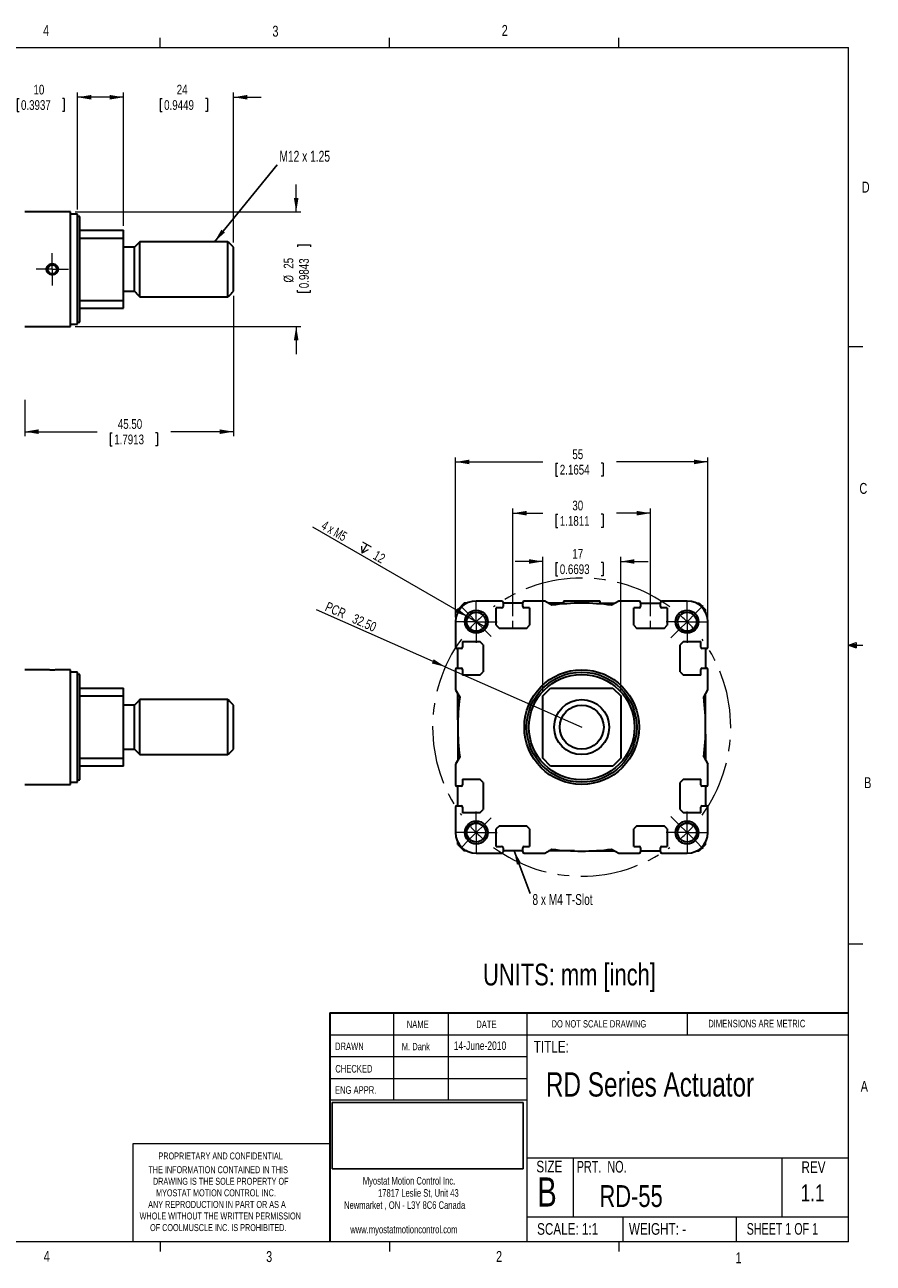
# Model space of a CAD drawing. Header units: millimetres. Extents: x 11 to 421, y 5 to 275.
# Tile 2 of 2: x 236 to 421, y 5 to 275. Entities that reach past the tile are written whole.
import ezdxf

# ---------------------------------------------------------------- set-up
doc = ezdxf.new("R2010")
doc.units = ezdxf.units.MM
doc.linetypes.add('CENTERX2', pattern=[20.32, 12.7, -2.54, 2.54, -2.54])
doc.styles.add('SLDTEXTSTYLE0', font='TXT', dxfattribs={"width": 0.75})
doc.styles.add('SLDTEXTSTYLE1', font='TXT', dxfattribs={"width": 0.694444})
doc.styles.add('SLDTEXTSTYLE2', font='TXT', dxfattribs={"width": 0.6875})
doc.styles.add('SLDTEXTSTYLE3', font='TXT', dxfattribs={"width": 0.7})
doc.styles.add('SLDTEXTSTYLE4', font='TXT', dxfattribs={"width": 0.678571})
doc.styles.add('SLDTEXTSTYLE5', font='TXT', dxfattribs={"width": 0.692308})
doc.dimstyles.new('SLDDIMSTYLE1', dxfattribs={"dimtxt": 2.116667, "dimasz": 3, "dimexe": 0, "dimexo": 0.0625, "dimgap": 0.529167, "dimtad": 0, "dimrnd": 1e-09, "dimzin": 12, "dimdsep": 46, "dimtxsty": 'SLDTEXTSTYLE0', "dimsah": 1, "dimcen": 0.09, "dimadec": 0, "dimazin": 0, "dimtfac": 1, "dimtofl": 0, "dimtmove": 0, "dimatfit": 3, "dimfxl": 1, "dimtolj": 1, "dimtzin": 12, "dimarcsym": 0})
doc.dimstyles.new('SLDDIMSTYLE2', dxfattribs={"dimtxt": 2.116667, "dimasz": 3, "dimexe": 0, "dimexo": 0.0625, "dimgap": 0.529167, "dimtad": 0, "dimrnd": 1e-09, "dimzin": 12, "dimdsep": 46, "dimtxsty": 'SLDTEXTSTYLE0', "dimsah": 1, "dimcen": 0.09, "dimadec": 0, "dimazin": 0, "dimtfac": 1, "dimtofl": 0, "dimtmove": 0, "dimatfit": 3, "dimfxl": 1, "dimtolj": 1, "dimtzin": 12, "dimarcsym": 0})
doc.dimstyles.new('SLDDIMSTYLE3', dxfattribs={"dimtxt": 2.116667, "dimasz": 3, "dimexe": 0, "dimexo": 0.0625, "dimgap": 0.529167, "dimtad": 0, "dimrnd": 1e-09, "dimzin": 4, "dimdsep": 46, "dimtxsty": 'SLDTEXTSTYLE0', "dimsah": 1, "dimcen": 0.09, "dimadec": 0, "dimazin": 0, "dimtfac": 1, "dimtofl": 0, "dimtmove": 0, "dimatfit": 3, "dimfxl": 1, "dimtolj": 1, "dimtzin": 12, "dimarcsym": 0})
doc.dimstyles.new('SLDDIMSTYLE4', dxfattribs={"dimtxt": 0, "dimasz": 3, "dimexe": 0, "dimexo": 0.0625, "dimgap": 0, "dimtad": 0, "dimtih": 1, "dimtoh": 1, "dimdec": 0, "dimrnd": 1e-09, "dimzin": 0, "dimdsep": 46, "dimtxsty": 'Standard', "dimsah": 1, "dimcen": 0.09, "dimadec": 0, "dimazin": 0, "dimtfac": 3, "dimtdec": 0, "dimtofl": 0, "dimtmove": 0, "dimatfit": 3, "dimfxl": 1, "dimtolj": 1, "dimtzin": 0, "dimarcsym": 0})
doc.dimstyles.new('SLDDIMSTYLE5', dxfattribs={"dimtxt": 2.116667, "dimasz": 3, "dimexe": 0, "dimexo": 0.0625, "dimgap": 0.529167, "dimtad": 2, "dimrnd": 1e-09, "dimzin": 4, "dimdsep": 46, "dimtxsty": 'SLDTEXTSTYLE0', "dimsah": 1, "dimcen": 0.09, "dimadec": 0, "dimazin": 0, "dimtfac": 1, "dimtofl": 0, "dimtmove": 0, "dimatfit": 3, "dimfxl": 1, "dimtolj": 1, "dimtzin": 12, "dimarcsym": 0})
doc.dimstyles.new('SLDDIMSTYLE6', dxfattribs={"dimtxt": 2.116667, "dimasz": 3, "dimexe": 0, "dimexo": 0.0625, "dimgap": 0.529167, "dimtad": 2, "dimrnd": 1e-09, "dimzin": 12, "dimdsep": 46, "dimtxsty": 'SLDTEXTSTYLE0', "dimsah": 1, "dimcen": 0.09, "dimadec": 0, "dimazin": 0, "dimtfac": 1, "dimtmove": 0, "dimatfit": 3, "dimfxl": 1, "dimtolj": 1, "dimtzin": 12, "dimarcsym": 0})
picture_1 = doc.add_image_def('image1.bmp', size_in_pixel=(895, 310))

# ---------------------------------------------------------------- blocks, each defined once
blk = doc.blocks.new('SW_NOTE_0')
at = {"color": 0, "linetype": 'Continuous', "lineweight": 0, "char_height": 1.651, "attachment_point": 1, "style": 'SLDTEXTSTYLE0'}
for s, insert in [('Myostat Motion Control Inc.', (0, 2.13)), ('17817 Leslie St, Unit 43', (3.32, -0.52)), ('Newmarket , ON - L3Y 8C6 Canada', (-4.09, -3.17)), ('www.myostatmotioncontrol.com', (-2.73, -8.48))]:
    blk.add_mtext(s, dxfattribs=dict(at, insert=insert))
blk = doc.blocks.new('SW_NOTE_1')
at = {"color": 0, "linetype": 'Continuous', "lineweight": 0, "char_height": 1.524, "attachment_point": 1, "style": 'SLDTEXTSTYLE0'}
for s, insert in [('THE INFORMATION CONTAINED IN THIS', (0, 1.96)), ('DRAWING IS THE SOLE PROPERTY OF', (1, -0.56)), ('MYOSTAT MOTION CONTROL INC. ', (1.67, -3.08)), ('ANY REPRODUCTION IN PART OR AS A', (-0.04, -5.61)), ('WHOLE WITHOUT THE WRITTEN PERMISSION', (-1.91, -8.13)), ('OF COOLMUSCLE INC. IS PROHIBITED.', (0.37, -10.66))]:
    blk.add_mtext(s, dxfattribs=dict(at, insert=insert))
blk = doc.blocks.new('*D5')
at = {"color": 7, "linetype": 'Continuous', "lineweight": 0}
for p, q in [((257.91, 259.48), (251.91, 259.48)), ((257.91, 231.48), (257.91, 260.48)), ((265.93, 259.22), (265.93, 256.37)), ((265.93, 259.22), (266.36, 259.22)), ((276.25, 259.22), (275.82, 259.22)), ((276.25, 259.22), (276.25, 256.37)), ((281.91, 227.78), (281.91, 260.48)), ((281.91, 259.48), (287.91, 259.48)), ((265.93, 256.37), (266.36, 256.37)), ((276.25, 256.37), (275.82, 256.37))]:
    blk.add_line(p, q, dxfattribs=at)
for points in [[(257.91, 259.48), (254.91, 259.98), (254.91, 258.98)], [(281.91, 259.48), (284.91, 258.98), (284.91, 259.98)]]:
    blk.add_solid(points, dxfattribs=at)
at = {"color": 7, "linetype": 'Continuous', "lineweight": 0, "char_height": 2.117, "attachment_point": 1, "style": 'SLDTEXTSTYLE0'}
for s, insert in [('24', (269.53, 262.2)), ('0.9449', (266.79, 258.84))]:
    blk.add_mtext(s, dxfattribs=dict(at, insert=insert))
blk = doc.blocks.new('*D6')
at = {"color": 7, "linetype": 'Continuous', "lineweight": 0}
for p, q in [((234.72, 259.22), (234.72, 256.37)), ((234.72, 259.22), (235.15, 259.22)), ((245.03, 259.22), (244.6, 259.22)), ((245.03, 259.22), (245.03, 256.37)), ((247.91, 234.98), (247.91, 260.48)), ((257.91, 259.48), (247.91, 259.48)), ((257.91, 231.48), (257.91, 260.48)), ((234.72, 256.37), (235.15, 256.37)), ((245.03, 256.37), (244.6, 256.37))]:
    blk.add_line(p, q, dxfattribs=at)
for points in [[(247.91, 259.48), (250.91, 258.98), (250.91, 259.98)], [(257.91, 259.48), (254.91, 259.98), (254.91, 258.98)]]:
    blk.add_solid(points, dxfattribs=at)
at = {"color": 7, "linetype": 'Continuous', "lineweight": 0, "char_height": 2.117, "attachment_point": 1, "style": 'SLDTEXTSTYLE0'}
for s, insert in [('10', (238.31, 262.2)), ('0.3937', (235.58, 258.84))]:
    blk.add_mtext(s, dxfattribs=dict(at, insert=insert))
blk = doc.blocks.new('*D7')
at = {"color": 7, "linetype": 'Continuous', "lineweight": 0}
for p, q in [((295.58, 234.48), (295.58, 240.48)), ((247.41, 234.48), (296.58, 234.48)), ((295.83, 227.31), (298.69, 227.31)), ((295.83, 227.31), (295.83, 226.88)), ((298.69, 227.31), (298.69, 226.88)), ((295.83, 216.99), (295.83, 217.42)), ((295.83, 216.99), (298.69, 216.99)), ((298.69, 216.99), (298.69, 217.42)), ((247.41, 209.48), (296.58, 209.48)), ((295.58, 209.48), (295.58, 203.48))]:
    blk.add_line(p, q, dxfattribs=at)
for points in [[(295.58, 234.48), (296.08, 237.48), (295.08, 237.48)], [(295.58, 209.48), (295.08, 206.48), (296.08, 206.48)]]:
    blk.add_solid(points, dxfattribs=at)
at = {"color": 7, "linetype": 'Continuous', "lineweight": 0, "char_height": 2.117, "attachment_point": 1, "rotation": 90, "style": 'SLDTEXTSTYLE0'}
for s, insert in [('25', (292.85, 222.1)), ('0.9843', (296.21, 217.85)), ('%%c', (292.85, 219.07))]:
    blk.add_mtext(s, dxfattribs=dict(at, insert=insert))
blk = doc.blocks.new('*D8')
at = {"color": 7, "linetype": 'Continuous', "lineweight": 0}
for p, q in [((281.91, 216.18), (281.91, 185.57)), ((236.41, 193.48), (236.41, 185.57)), ((236.41, 186.57), (252.18, 186.57)), ((255.05, 186.32), (255.05, 183.46)), ((255.05, 186.32), (255.48, 186.32)), ((265.36, 186.32), (264.93, 186.32)), ((265.36, 186.32), (265.36, 183.46)), ((281.91, 186.57), (268.24, 186.57)), ((255.05, 183.46), (255.48, 183.46)), ((265.36, 183.46), (264.93, 183.46))]:
    blk.add_line(p, q, dxfattribs=at)
for points in [[(236.41, 186.57), (239.41, 186.07), (239.41, 187.07)], [(281.91, 186.57), (278.91, 187.07), (278.91, 186.07)]]:
    blk.add_solid(points, dxfattribs=at)
at = {"color": 7, "linetype": 'Continuous', "lineweight": 0, "char_height": 2.117, "attachment_point": 1, "style": 'SLDTEXTSTYLE0'}
for s, insert in [('45.50', (256.69, 189.3)), ('1.7913', (255.91, 185.94))]:
    blk.add_mtext(s, dxfattribs=dict(at, insert=insert))
blk = doc.blocks.new('SW_CENTERMARKSYMBOL_2')
at = {"color": 0, "linetype": 'Continuous', "lineweight": 0}
for p, q in [((0, 2.5), (0, 3.5065)), ((-2.5, 0), (-3.5065, 0)), ((0, 0), (-2.5, 0)), ((0, 0), (0, 2.5)), ((0, 0), (0, -2.5)), ((0, 0), (2.5, 0)), ((2.5, 0), (3.5065, 0)), ((0, -2.5), (0, -3.5065))]:
    blk.add_line(p, q, dxfattribs=at)
blk = doc.blocks.new('*D13')
at = {"color": 7, "linetype": 'Continuous', "lineweight": 0}
for p, q in [((342.82, 146.33), (342.82, 169.8)), ((342.82, 168.8), (349.32, 168.8)), ((352.19, 168.55), (352.19, 165.69)), ((352.19, 168.55), (352.62, 168.55)), ((362.51, 168.55), (362.08, 168.55)), ((362.51, 168.55), (362.51, 165.69)), ((372.82, 168.8), (365.38, 168.8)), ((372.82, 146.33), (372.82, 169.8)), ((352.19, 165.69), (352.62, 165.69)), ((362.51, 165.69), (362.08, 165.69))]:
    blk.add_line(p, q, dxfattribs=at)
for points in [[(342.82, 168.8), (345.82, 168.3), (345.82, 169.3)], [(372.82, 168.8), (369.82, 169.3), (369.82, 168.3)]]:
    blk.add_solid(points, dxfattribs=at)
at = {"color": 7, "linetype": 'Continuous', "lineweight": 0, "char_height": 2.117, "attachment_point": 1, "style": 'SLDTEXTSTYLE0'}
for s, insert in [('30', (355.79, 171.53)), ('1.1811', (353.05, 168.17))]:
    blk.add_mtext(s, dxfattribs=dict(at, insert=insert))
blk = doc.blocks.new('*D14')
at = {"color": 7, "linetype": 'Continuous', "lineweight": 0}
for q in [(299.99, 147.7), (357.82, 122.15)]:
    blk.add_line((328.09, 135.29), q, dxfattribs=at)
blk.add_solid([(328.09, 135.29), (325.55, 136.96), (325.15, 136.04)], dxfattribs=at)
at = {"color": 7, "linetype": 'Continuous', "lineweight": 0, "char_height": 2.117, "attachment_point": 1, "rotation": 336.1614, "style": 'SLDTEXTSTYLE0'}
for s, insert in [('PCR ', (302.55, 149.56)), ('32.50', (308.45, 146.95))]:
    blk.add_mtext(s, dxfattribs=dict(at, insert=insert))
blk = doc.blocks.new('SW_SYMBOL_HOLE_DEPTH')
at = {"color": 0, "linetype": 'Continuous', "lineweight": 0}
for p, q in [((0, 875), (800, 875)), ((100, 555), (400, 75)), ((400, 875), (400, 75)), ((700, 555), (400, 75))]:
    blk.add_line(p, q, dxfattribs=at)
blk = doc.blocks.new('*D15')
at = {"color": 7, "linetype": 'Continuous', "lineweight": 0}
for q in [(299.18, 165.72), (336.63, 144.1)]:
    blk.add_line((333.05, 146.17), q, dxfattribs=at)
blk.add_solid([(333.05, 146.17), (330.7, 148.1), (330.2, 147.23)], dxfattribs=at)
at = {"color": 7, "linetype": 'Continuous', "lineweight": 0, "xscale": 0.0027037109, "yscale": 0.0027037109, "zscale": 0.0027037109, "rotation": -30}
blk.add_blockref('SW_SYMBOL_HOLE_DEPTH', (308.85, 160.47), dxfattribs=at)
at = {"color": 7, "linetype": 'Continuous', "lineweight": 0, "char_height": 2.117, "attachment_point": 1, "rotation": 330}
for s, insert, style in [('4 x M5 ', (301.91, 167.29), 'SLDTEXTSTYLE4'), (' 12', (312.69, 161.07), 'SLDTEXTSTYLE0')]:
    blk.add_mtext(s, dxfattribs=dict(at, insert=insert, style=style))
blk = doc.blocks.new('*D17')
at = {"color": 7, "linetype": 'Continuous', "lineweight": 0}
for p, q in [((349.32, 158.27), (343.32, 158.27)), ((349.32, 129.95), (349.32, 159.27)), ((352.19, 158.02), (352.19, 155.16)), ((352.19, 158.02), (352.62, 158.02)), ((362.51, 158.02), (362.08, 158.02)), ((362.51, 158.02), (362.51, 155.16)), ((366.32, 129.95), (366.32, 159.27)), ((366.32, 158.27), (372.32, 158.27)), ((352.19, 155.16), (352.62, 155.16)), ((362.51, 155.16), (362.08, 155.16))]:
    blk.add_line(p, q, dxfattribs=at)
for points in [[(349.32, 158.27), (346.32, 158.77), (346.32, 157.77)], [(366.32, 158.27), (369.32, 157.77), (369.32, 158.77)]]:
    blk.add_solid(points, dxfattribs=at)
at = {"color": 7, "linetype": 'Continuous', "lineweight": 0, "char_height": 2.117, "attachment_point": 1, "style": 'SLDTEXTSTYLE0'}
for s, insert in [('17', (355.79, 161)), ('0.6693', (353.05, 157.64))]:
    blk.add_mtext(s, dxfattribs=dict(at, insert=insert))
blk = doc.blocks.new('*D18')
at = {"color": 7, "linetype": 'Continuous', "lineweight": 0}
for p, q in [((330.32, 146.15), (330.32, 180.97)), ((385.32, 146.15), (385.32, 180.97)), ((330.32, 179.97), (349.32, 179.97)), ((352.19, 179.72), (352.19, 176.87)), ((352.19, 179.72), (352.62, 179.72)), ((362.51, 179.72), (362.08, 179.72)), ((362.51, 179.72), (362.51, 176.87)), ((385.32, 179.97), (365.38, 179.97)), ((352.19, 176.87), (352.62, 176.87)), ((362.51, 176.87), (362.08, 176.87))]:
    blk.add_line(p, q, dxfattribs=at)
for points in [[(330.32, 179.97), (333.32, 179.47), (333.32, 180.47)], [(385.32, 179.97), (382.32, 180.47), (382.32, 179.47)]]:
    blk.add_solid(points, dxfattribs=at)
at = {"color": 7, "linetype": 'Continuous', "lineweight": 0, "char_height": 2.117, "attachment_point": 1, "style": 'SLDTEXTSTYLE0'}
for s, insert in [('55', (355.79, 182.7)), ('2.1654', (353.05, 179.34))]:
    blk.add_mtext(s, dxfattribs=dict(at, insert=insert))
blk = doc.blocks.new('SW_CENTERMARKSYMBOL_3')
at = {"color": 0, "linetype": 'Continuous', "lineweight": 0}
for p, q in [((0, 2.5), (0, 4.567)), ((-2.5, 0), (-4.567, 0)), ((0, 0), (-2.5, 0)), ((0, 0), (0, 2.5)), ((0, 0), (0, -2.5)), ((0, 0), (2.5, 0)), ((2.5, 0), (4.567, 0)), ((0, -2.5), (0, -4.567))]:
    blk.add_line(p, q, dxfattribs=at)
blk = doc.blocks.new('SW_CENTERMARKSYMBOL_4')
at = {"color": 0, "linetype": 'Continuous', "lineweight": 0}
for p, q in [((0, 2.5), (0, 4.567)), ((-2.5, 0), (-4.567, 0)), ((0, 0), (-2.5, 0)), ((0, 0), (0, 2.5)), ((0, 0), (0, -2.5)), ((0, 0), (2.5, 0)), ((2.5, 0), (4.567, 0)), ((0, -2.5), (0, -4.567))]:
    blk.add_line(p, q, dxfattribs=at)
blk = doc.blocks.new('SW_CENTERMARKSYMBOL_5')
at = {"color": 0, "linetype": 'Continuous', "lineweight": 0}
for p, q in [((0, 2.5), (0, 4.567)), ((-2.5, 0), (-4.567, 0)), ((0, 0), (-2.5, 0)), ((0, 0), (0, 2.5)), ((0, 0), (0, -2.5)), ((0, 0), (2.5, 0)), ((2.5, 0), (4.567, 0)), ((0, -2.5), (0, -4.567))]:
    blk.add_line(p, q, dxfattribs=at)
blk = doc.blocks.new('SW_CENTERMARKSYMBOL_6')
at = {"color": 0, "linetype": 'Continuous', "lineweight": 0}
for p, q in [((0, 2.5), (0, 4.567)), ((-2.5, 0), (-4.567, 0)), ((0, 0), (-2.5, 0)), ((0, 0), (0, 2.5)), ((0, 0), (0, -2.5)), ((0, 0), (2.5, 0)), ((2.5, 0), (4.567, 0)), ((0, -2.5), (0, -4.567))]:
    blk.add_line(p, q, dxfattribs=at)
blk = doc.blocks.new('SW_CENTERMARKSYMBOL_7')
at = {"color": 0, "linetype": 'Continuous', "lineweight": 0}
for p, q in [((-1.77, 1.77), (-3.23, 3.23)), ((47.73, 1.77), (49.5, 3.54)), ((0, 0), (-1.77, 1.77)), ((0, 0), (1.77, -1.77)), ((45.96, 0), (44.19, -1.77)), ((45.96, 0), (47.73, 1.77)), ((1.77, -1.77), (3.23, -3.23)), ((44.19, -1.77), (42.43, -3.54)), ((1.77, -44.19), (3.23, -42.73)), ((44.19, -44.19), (42.43, -42.43)), ((0, -45.96), (1.77, -44.19)), ((45.96, -45.96), (44.19, -44.19)), ((-1.77, -47.73), (-3.23, -49.19)), ((0, -45.96), (-1.77, -47.73)), ((45.96, -45.96), (47.73, -47.73)), ((47.73, -47.73), (49.5, -49.5))]:
    blk.add_line(p, q, dxfattribs=at)
at = {"color": 0, "linetype": 'CENTERX2', "lineweight": 0}
for start, end in [(53.8147, 126.1853), (143.8147, 216.1853), (323.8147, 36.1853), (233.8147, 306.1853)]:
    blk.add_arc((22.98, -22.98), 32.5, start, end, dxfattribs=at)
at = {"color": 0, "linetype": 'Continuous', "lineweight": 0}
for start, end in [(130.5926, 135), (45, 49.4074), (135, 139.4074), (40.5926, 45), (220.5926, 225), (315, 319.4074), (225, 229.4074), (310.5926, 315)]:
    blk.add_arc((22.98, -22.98), 32.5, start, end, dxfattribs=at)

msp = doc.modelspace()

# ---------------------------------------------------------------- linework, layer by layer
at = {"color": 7, "linetype": 'Continuous', "lineweight": 0}
for p, q in [((15.907, 270.309), (415.957, 270.309)), ((265.932, 270.309), (265.932, 272.463)), ((315.938, 270.309), (315.938, 272.463)), ((365.944, 270.309), (365.944, 272.463)), ((415.957, 9.959), (415.957, 270.309)), ((415.957, 205.112), (419.132, 205.112)), ((342.82, 143.651), (342.82, 145.327)), ((372.82, 143.651), (372.82, 145.327)), ((415.957, 140.025), (417.663, 140.635)), ((417.663, 140.635), (417.663, 139.451)), ((415.957, 140.025), (417.663, 140.254)), ((415.957, 140.025), (419.132, 140.025)), ((415.957, 140.025), (417.663, 139.451)), ((415.957, 140.025), (417.663, 139.763)), ((415.957, 74.937), (419.132, 74.937)), ((316.817, 59.853), (316.817, 40.803)), ((328.717, 59.853), (328.717, 40.803)), ((345.885, 59.853), (345.885, 9.959)), ((380.921, 55.091), (380.921, 59.853)), ((302.919, 55.091), (415.957, 55.091)), ((302.919, 50.328), (345.885, 50.328)), ((302.919, 45.566), (345.885, 45.566)), ((345.885, 40.803), (302.919, 40.803)), ((259.953, 31.278), (259.953, 9.959)), ((302.919, 31.278), (259.953, 31.278)), ((345.885, 28.243), (415.957, 28.243)), ((355.932, 28.243), (355.932, 15.366)), ((401.43, 28.243), (401.43, 15.366)), ((345.885, 15.366), (415.957, 15.366)), ((366.793, 15.366), (366.793, 9.959)), ((391.48, 15.366), (391.48, 9.959)), ((415.957, 9.959), (15.907, 9.959)), ((265.932, 9.959), (265.932, 7.805)), ((315.938, 9.959), (315.938, 7.805)), ((365.944, 9.959), (365.944, 7.805))]:
    msp.add_line(p, q, dxfattribs=at)
at = {"color": 7, "linetype": 'Continuous', "lineweight": 30}
for p, q in [((246.407, 209.476), (246.407, 234.476)), ((247.907, 209.976), (247.907, 233.976)), ((248.407, 210.476), (248.407, 233.476)), ((248.407, 230.476), (257.907, 230.476)), ((257.907, 228.776), (257.907, 230.476)), ((248.407, 228.776), (257.907, 228.776)), ((257.907, 215.176), (257.907, 228.776)), ((261.507, 215.976), (261.507, 227.976)), ((280.707, 215.976), (280.707, 227.976)), ((260.307, 217.176), (260.307, 226.776)), ((281.907, 217.176), (281.907, 226.776)), ((248.407, 215.176), (257.907, 215.176)), ((248.407, 213.476), (257.907, 213.476)), ((257.907, 213.476), (257.907, 215.176)), ((332.23, 149.151), (330.82, 147.741)), ((332.758, 149.151), (332.23, 149.151)), ((340.37, 149.651), (334.82, 149.651)), ((340.67, 149.351), (340.67, 148.451)), ((344.97, 149.151), (340.67, 149.151)), ((344.97, 148.451), (344.97, 149.351)), ((349.82, 149.651), (345.27, 149.651)), ((351.32, 148.751), (349.82, 149.651)), ((353.82, 149.151), (350.653, 149.151)), ((361.82, 149.651), (353.82, 149.651)), ((361.82, 149.151), (365.031, 149.151)), ((365.92, 149.651), (364.32, 148.751)), ((370.37, 149.651), (365.92, 149.651)), ((370.67, 149.351), (370.67, 148.451)), ((370.67, 149.151), (374.97, 149.151)), ((374.97, 148.451), (374.97, 149.351)), ((380.82, 149.651), (375.27, 149.651)), ((382.881, 149.151), (383.41, 149.151)), ((383.41, 149.151), (384.82, 147.741)), ((330.82, 147.213), (330.82, 147.741)), ((339.17, 144.351), (339.17, 148.151)), ((340.37, 148.151), (339.17, 148.151)), ((346.47, 148.151), (345.27, 148.151)), ((346.47, 148.151), (346.47, 144.351)), ((369.17, 144.351), (369.17, 148.151)), ((370.37, 148.151), (369.17, 148.151)), ((376.47, 148.151), (375.27, 148.151)), ((376.47, 148.151), (376.47, 144.351)), ((384.82, 147.213), (384.82, 147.741)), ((330.32, 145.151), (330.32, 139.601)), ((339.17, 144.351), (339.87, 143.651)), ((345.77, 143.651), (339.87, 143.651)), ((345.77, 143.651), (346.47, 144.351)), ((369.17, 144.351), (369.87, 143.651)), ((375.77, 143.651), (369.87, 143.651)), ((375.77, 143.651), (376.47, 144.351)), ((385.32, 139.601), (385.32, 145.151)), ((331.82, 140.801), (331.82, 139.601)), ((331.82, 140.801), (335.62, 140.801)), ((336.32, 140.101), (335.62, 140.801)), ((380.02, 140.801), (379.32, 140.101)), ((380.02, 140.801), (383.82, 140.801)), ((383.82, 139.601), (383.82, 140.801)), ((331.52, 139.301), (330.62, 139.301)), ((330.82, 135.001), (330.82, 139.301)), ((336.32, 140.101), (336.32, 134.201)), ((379.32, 134.201), (379.32, 140.101)), ((385.02, 139.301), (384.12, 139.301)), ((384.82, 139.301), (384.82, 135.001)), ((246.407, 122.151), (246.407, 134.651)), ((247.907, 122.151), (247.907, 134.151)), ((248.407, 122.151), (248.407, 133.651)), ((330.32, 134.701), (330.32, 130.251)), ((330.62, 135.001), (331.52, 135.001)), ((331.82, 134.701), (331.82, 133.501)), ((335.62, 133.501), (331.82, 133.501)), ((335.62, 133.501), (336.32, 134.201)), ((379.32, 134.201), (380.02, 133.501)), ((383.82, 133.501), (380.02, 133.501)), ((383.82, 133.501), (383.82, 134.701)), ((384.12, 135.001), (385.02, 135.001)), ((385.32, 130.251), (385.32, 134.701)), ((248.407, 130.651), (257.907, 130.651)), ((257.907, 128.951), (257.907, 130.651)), ((330.32, 130.251), (331.22, 128.651)), ((349.32, 128.951), (351.02, 130.651)), ((351.02, 130.651), (364.62, 130.651)), ((364.62, 130.651), (366.32, 128.951)), ((384.42, 128.651), (385.32, 130.251)), ((248.407, 128.951), (257.907, 128.951)), ((257.907, 115.351), (257.907, 128.951)), ((260.307, 122.151), (260.307, 126.951)), ((261.507, 116.151), (261.507, 128.151)), ((280.707, 122.151), (280.707, 128.151)), ((281.907, 122.151), (281.907, 126.951)), ((330.82, 123.71), (330.82, 129.363)), ((349.32, 115.351), (349.32, 128.951)), ((366.32, 128.951), (366.32, 115.351)), ((384.82, 123.71), (384.82, 129.363)), ((246.407, 109.651), (246.407, 122.151)), ((247.907, 110.151), (247.907, 122.151)), ((248.407, 110.651), (248.407, 122.151)), ((260.307, 117.351), (260.307, 122.151)), ((280.707, 116.151), (280.707, 122.151)), ((281.907, 117.351), (281.907, 122.151)), ((330.82, 120.593), (330.82, 114.94)), ((384.82, 120.593), (384.82, 114.94)), ((248.407, 115.351), (257.907, 115.351)), ((257.907, 113.651), (248.407, 113.651)), ((257.907, 113.651), (257.907, 115.351)), ((331.22, 115.651), (330.32, 114.051)), ((330.32, 114.051), (330.32, 109.601)), ((351.02, 113.651), (349.32, 115.351)), ((364.62, 113.651), (351.02, 113.651)), ((366.32, 115.351), (364.62, 113.651)), ((384.42, 115.651), (385.32, 114.051)), ((385.32, 109.601), (385.32, 114.051)), ((331.82, 110.801), (331.82, 109.601)), ((331.82, 110.801), (335.62, 110.801)), ((336.32, 110.101), (335.62, 110.801)), ((380.02, 110.801), (379.32, 110.101)), ((380.02, 110.801), (383.82, 110.801)), ((383.82, 109.601), (383.82, 110.801)), ((331.52, 109.301), (330.62, 109.301)), ((330.82, 105.001), (330.82, 109.301)), ((336.32, 110.101), (336.32, 104.201)), ((379.32, 104.201), (379.32, 110.101)), ((385.02, 109.301), (384.12, 109.301)), ((384.82, 109.301), (384.82, 105.001)), ((330.32, 104.701), (330.32, 99.151)), ((330.62, 105.001), (331.52, 105.001)), ((331.82, 104.701), (331.82, 103.501)), ((335.62, 103.501), (331.82, 103.501)), ((335.62, 103.501), (336.32, 104.201)), ((379.32, 104.201), (380.02, 103.501)), ((383.82, 103.501), (380.02, 103.501)), ((383.82, 103.501), (383.82, 104.701)), ((384.12, 105.001), (385.02, 105.001)), ((385.32, 99.151), (385.32, 104.701)), ((339.87, 100.651), (339.17, 99.951)), ((339.17, 96.151), (339.17, 99.951)), ((339.87, 100.651), (345.77, 100.651)), ((346.47, 99.951), (345.77, 100.651)), ((346.47, 99.951), (346.47, 96.151)), ((369.87, 100.651), (369.17, 99.951)), ((369.17, 96.151), (369.17, 99.951)), ((369.87, 100.651), (375.77, 100.651)), ((376.47, 99.951), (375.77, 100.651)), ((376.47, 99.951), (376.47, 96.151)), ((330.82, 96.561), (330.82, 97.09)), ((330.82, 96.561), (332.23, 95.151)), ((332.758, 95.151), (332.23, 95.151)), ((334.82, 94.651), (340.37, 94.651)), ((339.17, 96.151), (340.37, 96.151)), ((340.67, 95.851), (340.67, 94.951)), ((344.97, 95.151), (340.67, 95.151)), ((344.97, 94.951), (344.97, 95.851)), ((345.27, 96.151), (346.47, 96.151)), ((345.27, 94.651), (349.82, 94.651)), ((349.82, 94.651), (351.32, 95.551)), ((356.261, 95.151), (350.653, 95.151)), ((359.378, 95.151), (365.031, 95.151)), ((364.32, 95.551), (365.92, 94.651)), ((365.92, 94.651), (370.37, 94.651)), ((369.17, 96.151), (370.37, 96.151)), ((370.67, 95.851), (370.67, 94.951)), ((370.67, 95.151), (374.97, 95.151)), ((374.97, 94.951), (374.97, 95.851)), ((375.27, 96.151), (376.47, 96.151)), ((375.27, 94.651), (380.82, 94.651)), ((382.881, 95.151), (383.41, 95.151)), ((384.82, 96.561), (383.41, 95.151)), ((384.82, 96.561), (384.82, 97.09)), ((302.919, 59.853), (415.957, 59.853)), ((302.919, 59.853), (302.919, 9.959))]:
    msp.add_line(p, q, dxfattribs=at)
for centre, radius in [((242.407, 221.976), 1.006), ((334.839, 145.132), 2.5), ((334.839, 145.132), 2.067), ((380.801, 145.132), 2.5), ((380.801, 145.132), 2.067), ((357.82, 122.151), 12.5), ((357.82, 122.151), 12), ((357.82, 122.151), 11.5), ((357.82, 122.151), 6), ((357.82, 122.151), 4.8), ((334.839, 99.17), 2.5), ((334.839, 99.17), 2.067), ((380.801, 99.17), 2.5), ((380.801, 99.17), 2.067)]:
    msp.add_circle(centre, radius, dxfattribs=at)
for centre, radius, start, end in [((334.82, 145.151), 4.5, 90, 180), ((340.37, 149.351), 0.3, 0, 90), ((345.27, 149.351), 0.3, 90, 180), ((357.82, 99.176), 50, 82.53041, 97.46959), ((370.37, 149.351), 0.3, 0, 90), ((375.27, 149.351), 0.3, 90, 180), ((380.82, 145.151), 4.5, 0, 90), ((340.37, 148.451), 0.3, 270, 0), ((345.27, 148.451), 0.3, 180, 270), ((370.37, 148.451), 0.3, 270, 0), ((375.27, 148.451), 0.3, 180, 270), ((330.62, 139.601), 0.3, 180, 270), ((331.52, 139.601), 0.3, 270, 0), ((384.12, 139.601), 0.3, 180, 270), ((385.02, 139.601), 0.3, 270, 0), ((330.62, 134.701), 0.3, 90, 180), ((331.52, 134.701), 0.3, 0, 90), ((384.12, 134.701), 0.3, 90, 180), ((385.02, 134.701), 0.3, 0, 90), ((380.796, 122.151), 50, 172.53041, 187.46959), ((334.844, 122.151), 50, 352.53041, 7.46959), ((330.62, 109.601), 0.3, 180, 270), ((331.52, 109.601), 0.3, 270, 0), ((384.12, 109.601), 0.3, 180, 270), ((385.02, 109.601), 0.3, 270, 0), ((330.62, 104.701), 0.3, 90, 180), ((331.52, 104.701), 0.3, 0, 90), ((384.12, 104.701), 0.3, 90, 180), ((385.02, 104.701), 0.3, 0, 90), ((334.82, 99.151), 4.5, 180, 270), ((380.82, 99.151), 4.5, 270, 0), ((340.37, 95.851), 0.3, 0, 90), ((340.37, 94.951), 0.3, 270, 0), ((345.27, 95.851), 0.3, 90, 180), ((345.27, 94.951), 0.3, 180, 270), ((357.82, 145.127), 50, 262.53041, 277.46959), ((370.37, 95.851), 0.3, 0, 90), ((370.37, 94.951), 0.3, 270, 0), ((375.27, 95.851), 0.3, 90, 180), ((375.27, 94.951), 0.3, 180, 270)]:
    msp.add_arc(centre, radius, start, end, dxfattribs=at)
for points in [[(246.407, 234.476), (236.407, 234.476)], [(247.907, 233.976), (246.407, 233.976)], [(248.407, 233.476), (247.907, 233.476)], [(261.507, 227.976), (260.307, 226.776)], [(280.707, 227.976), (261.507, 227.976)], [(281.907, 226.776), (280.707, 227.976)], [(260.307, 226.776), (257.907, 226.776)], [(257.907, 217.176), (260.307, 217.176)], [(260.307, 217.176), (261.507, 215.976)], [(280.707, 215.976), (281.907, 217.176)], [(261.507, 215.976), (280.707, 215.976)], [(236.407, 209.476), (246.407, 209.476)], [(246.407, 209.976), (247.907, 209.976)], [(247.907, 210.476), (248.407, 210.476)], [(353.82, 149.651), (353.82, 149.015)], [(361.82, 149.015), (361.82, 149.651)], [(241.157, 134.651), (236.407, 134.651)], [(246.407, 134.651), (243.657, 134.651)], [(247.907, 134.151), (246.407, 134.151)], [(248.407, 133.651), (247.907, 133.651)], [(260.307, 126.951), (257.907, 126.951)], [(261.507, 128.151), (260.307, 126.951)], [(280.707, 128.151), (261.507, 128.151)], [(281.907, 126.951), (280.707, 128.151)], [(257.907, 117.351), (260.307, 117.351)], [(260.307, 117.351), (261.507, 116.151)], [(261.507, 116.151), (280.707, 116.151)], [(280.707, 116.151), (281.907, 117.351)], [(236.407, 109.651), (246.407, 109.651)], [(246.407, 110.151), (247.907, 110.151)], [(247.907, 110.651), (248.407, 110.651)]]:
    msp.add_open_spline(points, degree=1, dxfattribs=at)
for points, knots in [([(243.657, 222.138), (243.657, 221.895), (243.648, 221.816), (243.615, 221.66), (243.59, 221.583), (243.492, 221.364), (243.396, 221.231), (243.164, 221.014), (243.025, 220.928), (242.727, 220.813), (242.567, 220.783), (242.245, 220.783), (242.087, 220.813), (241.788, 220.929), (241.651, 221.014), (241.475, 221.177), (241.423, 221.237), (241.33, 221.366), (241.289, 221.437), (241.192, 221.655), (241.157, 221.814), (241.157, 222.137), (241.191, 222.296), (241.321, 222.588), (241.417, 222.721), (241.65, 222.938), (241.789, 223.024), (242.086, 223.139), (242.246, 223.169), (242.569, 223.169), (242.727, 223.14), (243.026, 223.024), (243.163, 222.938), (243.338, 222.775), (243.391, 222.715), (243.484, 222.586), (243.525, 222.516), (243.622, 222.297), (243.657, 222.138), (243.657, 221.895)], [-0.0625, -0.0625, 0, 0, 0.03125, 0.03125, 0.0625, 0.0625, 0.125, 0.125, 0.1875, 0.1875, 0.25, 0.25, 0.3125, 0.3125, 0.375, 0.375, 0.40625, 0.40625, 0.4375, 0.4375, 0.5, 0.5, 0.5625, 0.5625, 0.625, 0.625, 0.6875, 0.6875, 0.75, 0.75, 0.8125, 0.8125, 0.875, 0.875, 0.90625, 0.90625, 0.9375, 0.9375, 1, 1, 1.03125, 1.03125]), ([(243.657, 134.651), (243.657, 134.651), (243.648, 134.651), (243.615, 134.648), (243.59, 134.645), (243.492, 134.637), (243.396, 134.63), (243.164, 134.615), (243.025, 134.608), (242.727, 134.597), (242.567, 134.594), (242.245, 134.594), (242.087, 134.597), (241.788, 134.608), (241.65, 134.615), (241.475, 134.626), (241.423, 134.63), (241.33, 134.637), (241.289, 134.64), (241.192, 134.648), (241.157, 134.651), (241.157, 134.651)], [0, 0, 0, 0, 0.0625, 0.0625, 0.125, 0.125, 0.25, 0.25, 0.375, 0.375, 0.5, 0.5, 0.625, 0.625, 0.75, 0.75, 0.8125, 0.8125, 0.875, 0.875, 1, 1, 1, 1])]:
    msp.add_open_spline(points, degree=3, knots=knots, dxfattribs=at)

# ---------------------------------------------------------------- block references
at = {"color": 7, "linetype": 'Continuous', "lineweight": 0}
for name, p in [('SW_CENTERMARKSYMBOL_2', (242.407, 221.976)), ('SW_CENTERMARKSYMBOL_7', (334.839, 145.132)), ('SW_CENTERMARKSYMBOL_6', (334.839, 145.132)), ('SW_CENTERMARKSYMBOL_3', (380.801, 145.132)), ('SW_CENTERMARKSYMBOL_4', (334.839, 99.17)), ('SW_CENTERMARKSYMBOL_5', (380.801, 99.17)), ('SW_NOTE_1', (263.354, 24.464)), ('SW_NOTE_0', (310.101, 21.941))]:
    msp.add_blockref(name, p, dxfattribs=at)

# ---------------------------------------------------------------- texts
at = {"color": 7, "linetype": 'Continuous', "lineweight": 0, "attachment_point": 1}
for s, insert, char_height, style in [('4', (240.393, 275.226), 2.381, 'SLDTEXTSTYLE0'), ('3', (290.391, 275.07), 2.381, 'SLDTEXTSTYLE0'), ('2', (340.385, 275.24), 2.381, 'SLDTEXTSTYLE0'), ('M12 x 1.25', (291.926, 247.806), 2.3813, 'SLDTEXTSTYLE3'), ('D', (418.879, 241.071), 2.381, 'SLDTEXTSTYLE0'), ('C', (418.368, 175.389), 2.381, 'SLDTEXTSTYLE0'), ('B', (419.392, 111.229), 2.381, 'SLDTEXTSTYLE0'), ('8 x M4 T-Slot', (347.089, 85.757), 2.38125, 'SLDTEXTSTYLE5'), ('UNITS: mm [inch]', (336.316, 70.604), 4.7625, 'SLDTEXTSTYLE0'), ('NAME', (319.681, 58.182), 1.651, 'SLDTEXTSTYLE0'), ('DATE', (334.845, 58.182), 1.651, 'SLDTEXTSTYLE0'), ('DO NOT SCALE DRAWING', (351.251, 58.259), 1.5875, 'SLDTEXTSTYLE0'), ('DIMENSIONS ARE METRIC', (385.416, 58.349), 1.651, 'SLDTEXTSTYLE0'), ('DRAWN', (304.053, 53.381), 1.651, 'SLDTEXTSTYLE0'), ('M. Dank', (318.603, 53.291), 1.5875, 'SLDTEXTSTYLE0'), ('14-June-2010', (329.924, 53.633), 1.85208, 'SLDTEXTSTYLE0'), ('TITLE:', (347.375, 53.755), 2.54, 'SLDTEXTSTYLE0'), ('CHECKED', (304.107, 48.495), 1.651, 'SLDTEXTSTYLE0'), ('RD Series Actuator', (350.007, 46.9), 5.29167, 'SLDTEXTSTYLE0'), ('ENG APPR.', (304.034, 43.859), 1.651, 'SLDTEXTSTYLE0'), ('A', (418.645, 45.025), 2.381, 'SLDTEXTSTYLE0'), ('PROPRIETARY AND CONFIDENTIAL', (265.554, 29.424), 1.524, 'SLDTEXTSTYLE0'), ('SIZE', (347.936, 27.617), 2.54, 'SLDTEXTSTYLE0'), ('PRT.  NO.', (356.737, 27.581), 2.54, 'SLDTEXTSTYLE1'), ('REV', (405.742, 27.482), 2.54, 'SLDTEXTSTYLE0'), ('B', (348.137, 23.983), 6.35, 'SLDTEXTSTYLE0'), ('RD-55', (361.687, 22.298), 4.7625, 'SLDTEXTSTYLE0'), ('1.1', (405.577, 22.445), 3.7042, 'SLDTEXTSTYLE0'), ('SCALE: 1:1', (348.105, 14.023), 2.54, 'SLDTEXTSTYLE0'), ('WEIGHT: -', (368.119, 14.023), 2.54, 'SLDTEXTSTYLE0'), ('SHEET 1 OF 1', (393.788, 14.032), 2.54, 'SLDTEXTSTYLE2'), ('4', (240.541, 7.969), 2.381, 'SLDTEXTSTYLE0'), ('3', (289.021, 7.915), 2.381, 'SLDTEXTSTYLE0'), ('2', (339.148, 7.936), 2.381, 'SLDTEXTSTYLE0'), ('1', (391.371, 7.655), 2.381, 'SLDTEXTSTYLE0')]:
    msp.add_mtext(s, dxfattribs=dict(at, insert=insert, char_height=char_height, style=style))

# ---------------------------------------------------------------- dimensions: what is measured, and where the dimension line sits
at = {"color": 7, "linetype": 'Continuous', "lineweight": 0}
for base, p1, p2, dimstyle, picture, middle in [((247.907, 259.476), (257.907, 230.476), (247.907, 233.976), 'SLDDIMSTYLE2', '*D6', (239.877, 259.476)), ((257.907, 259.476), (281.907, 226.776), (257.907, 230.476), 'SLDDIMSTYLE1', '*D5', (271.088, 259.476)), ((236.407, 186.569), (281.907, 217.176), (236.407, 194.476), 'SLDDIMSTYLE3', '*D8', (260.207, 186.569)), ((385.32, 179.974), (330.32, 145.151), (385.32, 145.151), 'SLDDIMSTYLE2', '*D18', (357.35, 179.974)), ((372.82, 168.799), (342.82, 145.327), (372.82, 145.327), 'SLDDIMSTYLE2', '*D13', (357.35, 168.799)), ((349.32, 158.272), (366.32, 128.951), (349.32, 128.951), 'SLDDIMSTYLE1', '*D17', (357.35, 158.272))]:
    dim = msp.add_linear_dim(base=base, p1=p1, p2=p2, dimstyle=dimstyle, dxfattribs=at)
    dim.commit()
    dim.dimension.update_dxf_attribs({"geometry": picture, "text_midpoint": middle, "dimtype": 160})
dim = msp.add_linear_dim(base=(295.58, 234.476), p1=(246.407, 209.476), p2=(246.407, 234.476), angle=90, text='%%c<>', dimstyle='SLDDIMSTYLE1', dxfattribs=at)
dim.commit()
dim.dimension.update_dxf_attribs({"geometry": '*D7', "text_midpoint": (295.58, 221.98), "dimtype": 160})
dim = msp.add_diameter_dim_2p(p1=(336.629, 144.099), p2=(333.049, 146.166), text='4 x M5 {\\fGDT;x} 12', dimstyle='SLDDIMSTYLE6', override={"dimpost": '<>'}, dxfattribs=at)
dim.commit()
dim.dimension.update_dxf_attribs({"geometry": '*D15', "text_midpoint": (307.592, 160.863), "dimtype": 163})
dim = msp.add_radius_dim(center=(357.82, 122.151), mpoint=(328.092, 135.287), text='PCR <>', dimstyle='SLDDIMSTYLE5', dxfattribs=at)
dim.commit()
dim.dimension.update_dxf_attribs({"geometry": '*D14', "text_midpoint": (307.592, 144.345), "dimtype": 164})

# ---------------------------------------------------------------- pictures from other files: only their frames are drawn
image = msp.add_image(picture_1, insert=(303.408, 25.856), size_in_units=(41.684, 14.438))
image.dxf.flags = 7

# ---------------------------------------------------------------- leaders
for points in [[(277.764, 227.976), (291.423, 244.734)], [(343.103, 95.151), (346.589, 85.862)]]:
    msp.add_leader(points, dimstyle='SLDDIMSTYLE4', dxfattribs=at)

doc.saveas('drawing.dxf')
